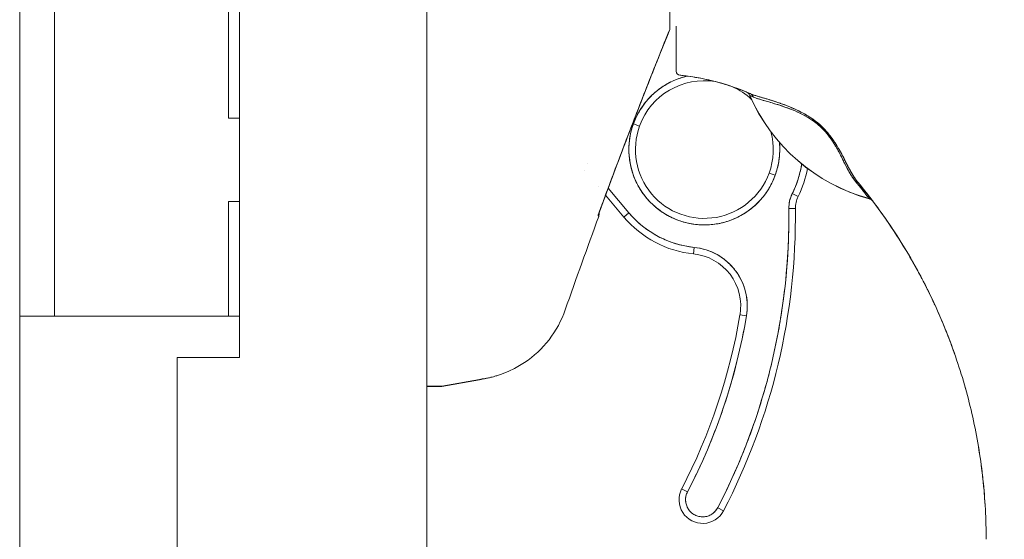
# Model space of a CAD drawing. Header units: inches. Extents: x 15 to 357, y 5 to 227.
# Tile 5 of 107: x 40.71 to 43.67, y 138.26 to 139.82. Entities that reach past the tile are written whole.
import ezdxf

# ---------------------------------------------------------------- set-up
doc = ezdxf.new("R2010")
doc.units = ezdxf.units.IN
doc.header["$LTSCALE"] = 22
doc.header["$MEASUREMENT"] = 0
doc.layers.get('0').update_dxf_attribs({"lineweight": 0})
doc.layers.add('Dimension (ANSI)', color=7, linetype='Continuous', lineweight=5)
doc.layers.add('Visible (ANSI)', color=7, linetype='Continuous', lineweight=5)
doc.styles.add('ROMANS', font='tahoma.ttf')
doc.dimstyles.new('Default (ANSI)', dxfattribs={"dimscale": 22, "dimtxt": 0.07, "dimasz": 0.07, "dimexe": 0.125, "dimexo": 0.0625, "dimgap": 0.031496, "dimtad": 0, "dimtih": 1, "dimtoh": 1, "dimrnd": 1e-08, "dimzin": 0, "dimdsep": 46, "dimtxsty": 'ROMANS', "dimblk": 'Filled-1', "dimcen": 0.09, "dimdle": 0.393701, "dimclrd": 256, "dimclre": 256, "dimclrt": 256, "dimadec": 0, "dimazin": 0, "dimtfac": 0.928571, "dimtofl": 0, "dimtmove": 0, "dimatfit": 3, "dimfxl": 1, "dimtolj": 1, "dimtzin": 0, "dimlwd": -1, "dimlwe": -1, "dimarcsym": 0})

# ---------------------------------------------------------------- blocks, each defined once
blk = doc.blocks.new('Filled-1')
at = {"color": 0}
for p, q in [((0, 0), (-1, 0.1786)), ((-1, 0.1786), (-1, -0.1786)), ((-1, 0), (0, 0)), ((-1, -0.1786), (0, 0))]:
    blk.add_line(p, q, dxfattribs=at)
at = {"color": 0, "flags": 128}
blk.add_lwpolyline([(-1, -0.1786), (0, 0), (-1, 0.1786), (-1, -0.1786)], dxfattribs=at)
at = {"color": 0}
blk.add_solid([(-1, -0.1786), (0, 0), (-1, 0.1786), (-1, -0.1786)], dxfattribs=at)
blk = doc.blocks.new('*D40')
at = {"layer": 'Defpoints', "color": 0, "transparency": 16777216}
for p in [(41.2436, 140.676), (47.9398, 140.676), (41.2436, 119.1135)]:
    blk.add_point(p, dxfattribs=at)
at = {"layer": 'Dimension (ANSI)', "transparency": 16777216}
for p, q in [((42.6186, 140.676), (50.6898, 140.676)), ((47.9398, 139.136), (47.9398, 132.6571)), ((47.9398, 120.6535), (47.9398, 127.1325)), ((42.6186, 119.1135), (50.6898, 119.1135))]:
    blk.add_line(p, q, dxfattribs=at)
at = {"layer": 'Dimension (ANSI)', "transparency": 16777216, "xscale": 1.54000000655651, "yscale": 1.54000000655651, "zscale": 1.54000000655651}
for p, rotation in [((47.9398, 140.676), 90), ((47.9398, 119.1135), 270)]:
    blk.add_blockref('Filled-1', p, dxfattribs=dict(at, rotation=rotation))
at = {"layer": 'Dimension (ANSI)', "transparency": 16777216, "insert": (47.9398, 129.8948), "char_height": 1.54, "attachment_point": 5, "style": 'ROMANS'}
blk.add_mtext('\\A1;\\fTahoma|b0|i0;\\H1.5400;21.56\\P\\fTahoma|b0|i0;\\H1.5400;TYP.', dxfattribs=at)

msp = doc.modelspace()

# ---------------------------------------------------------------- linework, layer by layer
at = {"layer": 'Visible (ANSI)'}
for p, q in [((41.9346, 166.1209), (41.9346, 115.2311)), ((41.3721, 142.551), (41.3721, 138.801)), ((40.7124, 139.051), (40.7124, 142.301)), ((40.8164, 139.051), (40.8164, 142.301)), ((42.663, 140.3173), (42.663, 139.786)), ((41.3386, 139.8635), (41.3386, 139.5198)), ((42.663, 139.786), (42.663, 139.7858)), ((42.903, 139.5885), (42.903, 139.5883)), ((43.0668, 139.5284), (43.0668, 139.5284)), ((43.0668, 139.5284), (43.0668, 139.5284)), ((43.067, 139.533), (43.067, 139.533)), ((43.067, 139.533), (43.067, 139.533)), ((41.3721, 139.5198), (41.3386, 139.5198)), ((42.5541, 139.5031), (42.5726, 139.4964)), ((42.5726, 139.4964), (42.5541, 139.5031)), ((43.0862, 139.5214), (43.0862, 139.5214)), ((43.0862, 139.5214), (43.0862, 139.5214)), ((42.4155, 139.3849), (42.4155, 139.385)), ((42.4155, 139.385), (42.4155, 139.3849)), ((42.4084, 139.3628), (42.4083, 139.3629)), ((42.9611, 139.3552), (42.9796, 139.3485)), ((42.9796, 139.3485), (42.9611, 139.3552)), ((42.4499, 139.3134), (42.4499, 139.3134)), ((42.5257, 139.2232), (42.4705, 139.2889)), ((42.5408, 139.2358), (42.4784, 139.3101)), ((42.4784, 139.3101), (42.5408, 139.2358)), ((43.0485, 139.2848), (43.0309, 139.2936)), ((43.0309, 139.2936), (43.0485, 139.2848)), ((41.3386, 139.2698), (41.3721, 139.2698)), ((41.3386, 139.2698), (41.3386, 138.926)), ((42.5257, 139.2232), (42.5408, 139.2358)), ((42.5408, 139.2358), (42.5257, 139.2232)), ((43.0402, 139.2485), (43.0205, 139.2483)), ((43.0205, 139.2483), (43.0402, 139.2485)), ((42.7347, 139.1125), (42.7367, 139.132)), ((42.7367, 139.132), (42.7347, 139.1125)), ((40.7124, 138.9262), (40.7124, 139.051)), ((40.8164, 139.051), (40.8164, 138.926)), ((40.7124, 138.9262), (40.7124, 120.8633)), ((40.7124, 138.926), (40.8164, 138.926)), ((40.8789, 138.926), (40.8164, 138.926)), ((41.3386, 138.926), (40.8789, 138.926)), ((41.3386, 138.926), (41.3721, 138.926)), ((42.874, 138.9296), (42.8934, 138.9264)), ((42.8934, 138.9264), (42.874, 138.9296)), ((41.1846, 138.801), (41.1846, 120.9885)), ((41.3721, 138.801), (41.1846, 138.801)), ((41.9793, 138.7159), (42.0925, 138.7358)), ((42.0925, 138.7358), (41.9793, 138.7159)), ((41.9793, 138.7149), (42.0925, 138.7349)), ((42.0925, 138.7349), (41.9793, 138.7149)), ((41.9346, 138.7159), (41.9782, 138.7159)), ((41.9782, 138.7159), (41.9346, 138.7159)), ((41.9346, 138.7149), (41.9782, 138.7149)), ((41.9782, 138.7149), (41.9346, 138.7149)), ((41.9793, 138.7159), (41.9793, 138.7149)), ((41.9793, 138.7149), (41.9793, 138.7159)), ((42.6989, 138.4069), (42.7164, 138.3979)), ((42.7164, 138.3979), (42.6989, 138.4069)), ((42.8247, 138.3416), (42.8072, 138.3506)), ((42.8072, 138.3506), (42.8247, 138.3416))]:
    msp.add_line(p, q, dxfattribs=at)
for centre, radius, start, end in [((42.7669, 139.4258), 0.2264, 103.044, 160.033), ((42.6945, 139.6607), 0.0118, 179.9998, 264.1615), ((42.7668, 139.4258), 0.2263, 103.0434, 103.0436), ((42.7669, 139.4258), 0.2067, 80.6544, 160.033), ((42.7669, 139.4258), 0.2067, 46.794, 65.7233), ((42.8846, 139.5803), 0.0201, 23.6684, 67.1632), ((42.8847, 139.5803), 0.0201, 23.6872, 67.4494), ((43.4078, 139.8096), 0.5512, 203.6748, 254.6399), ((42.7669, 139.4258), 0.2264, 44.9652, 44.9655), ((42.7669, 139.4258), 0.2264, 41.3876, 41.3991), ((42.7669, 139.4258), 0.2264, 160.033, 340.033), ((42.7669, 139.4258), 0.2067, 160.033, 340.033), ((42.7669, 139.4258), 0.2067, 340.033, 15.042), ((42.7669, 139.4258), 0.2264, 340.033, 5.5293), ((42.7669, 139.4258), 0.2953, 333.4032, 351.6402), ((42.7669, 139.4258), 0.3149, 333.4013, 349.6154), ((42.7669, 139.4258), 0.315, 333.4032, 349.6151), ((43.1189, 139.2495), 0.0984, 153.4032, 180.7341), ((43.1189, 139.2495), 0.0787, 153.4032, 180.7341), ((43.1189, 139.2495), 0.0787, 153.4032, 180.7341), ((43.2565, 139.2588), 0.0201, 37.0492, 74.6399), ((42.7669, 139.4258), 0.2953, 220.033, 264.1461), ((41.1269, 139.224), 1.8937, 332.5366, 0.7341), ((41.1269, 139.224), 1.9134, 332.5366, 0.7341), ((41.1269, 139.224), 1.9134, 332.5366, 0.7341), ((57.2243, 133.773), 15.748, 159.74434, 160.82859), ((42.7669, 139.4258), 0.315, 220.033, 264.1461), ((42.7187, 138.9558), 0.1575, 350.4361, 84.1461), ((42.7187, 138.9558), 0.1772, 350.4361, 84.1461), ((41.1269, 139.224), 1.7717, 332.5366, 350.4361), ((41.1269, 139.224), 1.7913, 332.5366, 350.4361), ((42.7618, 138.3743), 0.0709, 152.5366, 332.5366), ((42.7618, 138.3743), 0.0512, 152.5366, 332.5366), ((41.9257, 138.2556), 1.687, 360, 0.6387)]:
    msp.add_arc(centre, radius, start, end, dxfattribs=at)
for centre, major_axis, ratio, start_param, end_param in [((42.663, 139.7916), (0.00004, 0.00573), 0.00041, 2.927881, 3.141246), ((42.6842, 139.6328), (-0.1269, 0.012), 0.132886, 4.605159, 4.653284), ((44.2176, 139.0507), (-1.3253, 0.5482), 0.00001, 6.271236, 6.274861), ((42.8847, 139.5803), (0.0077, 0.0185), 0.999933, 5.519384, 6.283185), ((44.3432, 139.064), (-1.4402, 0.5244), 0.00001, 6.27208, 6.283193), ((43.4078, 139.8098), (0.5512, 0), 0.9998, 3.555085, 4.443895), ((43.4078, 139.8098), (-0.5512, 0), 0.9998, 0.413493, 1.302303), ((42.8963, 139.5753), (0.008, 0.0184), 0.957286, 5.520704, 6.282764), ((42.8963, 139.5753), (0.008, 0.0184), 0.957286, 5.520703, 6.282762), ((43.1287, 139.4573), (-0.0159, -0.0123), 0.236605, 3.562809, 3.880149), ((43.1287, 139.4573), (0.0159, 0.0123), 0.236623, 0.420958, 0.738353), ((43.2139, 139.3128), (0.0155, 0.0127), 0.762679, 0.000601, 0.630131), ((43.2139, 139.3128), (0.0155, 0.0127), 0.76268, 0.000589, 0.630116), ((43.2562, 139.2591), (0.016, 0.0121), 0.999499, 0, 0.655668), ((43.2562, 139.2591), (0.0053, 0.0194), 0.999871, 5.635986, 6.283185), ((42.8192, 139.8726), (0.4425, -0.5945), 0.00001, 6.283119, 6.314472), ((43.2562, 139.2591), (0.016, 0.0121), 0.999499, 0, 0.655638), ((42.8192, 139.8729), (0.4425, -0.5948), 0.00001, 6.251842, 6.283185), ((43.3074, 139.2211), (0.0246, -0.0351), 0.025245, 1.459687, 1.548313)]:
    msp.add_ellipse(centre, major_axis=major_axis, ratio=ratio, start_param=start_param, end_param=end_param, dxfattribs=at)
for points, knots in [([(42.663, 139.786), (42.663, 139.7951), (42.663, 139.808), (42.663, 139.8248), (42.663, 139.8415), (42.663, 139.8622), (42.663, 139.8863), (42.663, 139.9104), (42.663, 139.9379), (42.663, 139.9687), (42.663, 139.9994), (42.663, 140.0333), (42.663, 140.0699), (42.663, 140.1065), (42.663, 140.1459), (42.663, 140.1872), (42.663, 140.2285), (42.663, 140.2718), (42.663, 140.3173)], [0, 0, 0, 0, 0.166667, 0.166667, 0.166667, 0.333333, 0.333333, 0.333333, 0.5, 0.5, 0.5, 0.666667, 0.666667, 0.666667, 0.833333, 0.833333, 0.833333, 1, 1, 1, 1]), ([(42.6827, 139.7221), (42.6827, 139.7221), (42.6827, 139.7221), (42.6827, 139.7221), (42.6827, 139.7234), (42.6827, 139.7248), (42.6827, 139.7262), (42.6827, 139.7298), (42.6827, 139.7335), (42.6827, 139.7373), (42.6827, 139.7417), (42.6827, 139.7462), (42.6827, 139.7509), (42.6827, 139.7563), (42.6827, 139.7619), (42.6827, 139.7677), (42.6827, 139.7736), (42.6827, 139.7797), (42.6827, 139.7859), (42.6827, 139.7893), (42.6827, 139.7926), (42.6827, 139.7961), (42.6827, 139.7961), (42.6827, 139.7961), (42.6827, 139.7961)], [0.25, 0.25, 0.25, 0.25, 0.25, 0.25, 0.25, 0.2583148, 0.2583148, 0.2583148, 0.279758, 0.279758, 0.279758, 0.3040057, 0.3040057, 0.3040057, 0.3316449, 0.3316449, 0.3316449, 0.3599699, 0.3599699, 0.3599699, 0.375, 0.375, 0.375, 0.375, 0.375, 0.375, 0.375]), ([(42.6827, 139.7961), (42.6827, 139.7801), (42.6827, 139.7653), (42.6827, 139.7523), (42.6827, 139.7409), (42.6827, 139.7309), (42.6827, 139.722)], [0.6002833, 0.6002833, 0.6002833, 0.6002833, 0.6666667, 0.6666667, 0.6666667, 0.7252003, 0.7252003, 0.7252003, 0.7252003]), ([(42.4481, 139.2282), (42.4651, 139.2747), (42.4824, 139.3211), (42.4998, 139.3674), (42.5248, 139.434), (42.5502, 139.5005), (42.576, 139.5668), (42.5994, 139.6267), (42.623, 139.6864), (42.6469, 139.7461), (42.6523, 139.7594), (42.6576, 139.7727), (42.663, 139.786)], [0, 0, 0, 0, 0.248384, 0.248384, 0.248384, 0.605524, 0.605524, 0.605524, 0.928029, 0.928029, 0.928029, 1, 1, 1, 1]), ([(42.4481, 139.2282), (42.4734, 139.2974), (42.4984, 139.3641), (42.5228, 139.4284), (42.5472, 139.4927), (42.5712, 139.5545), (42.5946, 139.6141), (42.6179, 139.6737), (42.6408, 139.731), (42.663, 139.786)], [0, 0, 0, 0, 0.333333, 0.333333, 0.333333, 0.666667, 0.666667, 0.666667, 1, 1, 1, 1]), ([(42.6827, 139.6607), (42.6827, 139.661), (42.6827, 139.675), (42.6827, 139.7096), (42.6827, 139.7156), (42.6827, 139.7221)], [0.0001038, 0.0001038, 0.0001038, 0.0001038, 0.6168582, 0.6168582, 0.7332119, 0.7332119, 0.7332119, 0.7332119]), ([(42.5541, 139.5031), (42.5589, 139.5163), (42.5648, 139.5288), (42.5719, 139.5408), (42.5789, 139.5528), (42.5872, 139.5642), (42.5963, 139.5747), (42.6055, 139.5852), (42.6157, 139.5948), (42.6266, 139.6035), (42.6375, 139.6121), (42.6493, 139.6197), (42.6616, 139.6262), (42.674, 139.6327), (42.6869, 139.638), (42.7003, 139.6421), (42.7054, 139.6437), (42.7106, 139.6451), (42.7158, 139.6463)], [0, 0, 0, 0, 0.0588235, 0.0588235, 0.0588235, 0.1176471, 0.1176471, 0.1176471, 0.1764706, 0.1764706, 0.1764706, 0.2352941, 0.2352941, 0.2352941, 0.2941176, 0.2941176, 0.2941176, 0.3166736, 0.3166736, 0.3166736, 0.3166736]), ([(42.6993, 139.6483), (42.7343, 139.6445), (42.7692, 139.638), (42.8035, 139.6289), (42.8378, 139.6198), (42.8715, 139.6081), (42.9043, 139.5937)], [0, 0, 0, 0, 0.5, 0.5, 0.5, 1, 1, 1, 1]), ([(42.9043, 139.5937), (42.9039, 139.5939), (42.9034, 139.5941), (42.9029, 139.5943), (42.883, 139.603), (42.8627, 139.6107), (42.8422, 139.6174), (42.8217, 139.6242), (42.8009, 139.6299), (42.78, 139.6347), (42.759, 139.6395), (42.7379, 139.6433), (42.7167, 139.6462), (42.7109, 139.647), (42.7051, 139.6477), (42.6993, 139.6483)], [0, 0, 0, 0, 0.007361, 0.007361, 0.007361, 0.310645, 0.310645, 0.310645, 0.613929, 0.613929, 0.613929, 0.917213, 0.917213, 0.917213, 1, 1, 1, 1]), ([(42.9043, 139.5937), (42.902, 139.5947), (42.9, 139.5956), (42.8983, 139.5963), (42.8966, 139.597), (42.8952, 139.5976), (42.8943, 139.598), (42.8942, 139.598), (42.8942, 139.5981), (42.8941, 139.5981), (42.8931, 139.5985), (42.8926, 139.5987), (42.8924, 139.5988)], [0, 0, 0, 0, 0.333333, 0.333333, 0.333333, 0.652656, 0.652656, 0.652656, 0.666667, 0.666667, 0.666667, 1, 1, 1, 1]), ([(42.9031, 139.5883), (42.9031, 139.5883), (42.9034, 139.5882), (42.9039, 139.5879), (42.9047, 139.5876), (42.9059, 139.5871), (42.9076, 139.5863), (42.9094, 139.5855), (42.9116, 139.5845), (42.9143, 139.5833)], [0, 0, 0, 0, 0.250608, 0.250608, 0.250608, 0.616926, 0.616926, 0.616926, 1, 1, 1, 1]), ([(42.9031, 139.5883), (42.9031, 139.5883), (42.9036, 139.5881), (42.9045, 139.5877), (42.9053, 139.5873), (42.9066, 139.5867), (42.9083, 139.586), (42.9099, 139.5853), (42.9119, 139.5844), (42.9143, 139.5833)], [0, 0, 0, 0, 0.333333, 0.333333, 0.333333, 0.666667, 0.666667, 0.666667, 1, 1, 1, 1]), ([(43.142, 139.4701), (43.1357, 139.4783), (43.1285, 139.4864), (43.1203, 139.4942), (43.1122, 139.502), (43.1031, 139.5097), (43.0932, 139.5167), (43.0928, 139.517), (43.0923, 139.5173), (43.0919, 139.5176), (43.0824, 139.5242), (43.0722, 139.5303), (43.0615, 139.5359), (43.0601, 139.5367), (43.0587, 139.5374), (43.0572, 139.5382), (43.0485, 139.5426), (43.0396, 139.5468), (43.0305, 139.5507), (43.0294, 139.5512), (43.0282, 139.5517), (43.0271, 139.5522), (43.025, 139.5531), (43.0229, 139.554), (43.0208, 139.5549), (43.0111, 139.5588), (43.0014, 139.5624), (42.9918, 139.5658), (42.9915, 139.5659), (42.9912, 139.566), (42.991, 139.5661), (42.9828, 139.5689), (42.9747, 139.5715), (42.9668, 139.574), (42.9663, 139.5741), (42.9659, 139.5742), (42.9655, 139.5744), (42.9628, 139.5752), (42.9601, 139.576), (42.9575, 139.5768), (42.9541, 139.5778), (42.9508, 139.5788), (42.9475, 139.5797), (42.9421, 139.5813), (42.937, 139.5828), (42.9322, 139.5842), (42.9302, 139.5848), (42.9283, 139.5854), (42.9264, 139.5859), (42.9243, 139.5866), (42.9223, 139.5872), (42.9204, 139.5878), (42.9141, 139.5898), (42.9088, 139.5918), (42.9043, 139.5937)], [0, 0, 0, 0, 0.125, 0.125, 0.125, 0.25, 0.25, 0.25, 0.255535, 0.255535, 0.255535, 0.375, 0.375, 0.375, 0.39094, 0.39094, 0.39094, 0.487767, 0.487767, 0.487767, 0.5, 0.5, 0.5, 0.522422, 0.522422, 0.522422, 0.625, 0.625, 0.625, 0.628055, 0.628055, 0.628055, 0.715688, 0.715688, 0.715688, 0.720466, 0.720466, 0.720466, 0.75, 0.75, 0.75, 0.787783, 0.787783, 0.787783, 0.849243, 0.849243, 0.849243, 0.875, 0.875, 0.875, 0.903965, 0.903965, 0.903965, 1, 1, 1, 1]), ([(43.142, 139.4701), (43.1361, 139.4776), (43.1295, 139.485), (43.1226, 139.492), (43.1213, 139.4932), (43.1201, 139.4944), (43.1188, 139.4956), (43.1116, 139.5025), (43.1041, 139.5088), (43.096, 139.5147), (43.0947, 139.5156), (43.0934, 139.5165), (43.0921, 139.5174), (43.0848, 139.5225), (43.077, 139.5273), (43.069, 139.5319), (43.0664, 139.5333), (43.0639, 139.5347), (43.0613, 139.536), (43.0556, 139.5391), (43.0497, 139.542), (43.0438, 139.5448), (43.0385, 139.5472), (43.0333, 139.5496), (43.028, 139.5519), (43.0253, 139.553), (43.0227, 139.5541), (43.0201, 139.5551), (43.0118, 139.5585), (43.0036, 139.5616), (42.9954, 139.5645), (42.9948, 139.5647), (42.9943, 139.5649), (42.9937, 139.5651), (42.9859, 139.5679), (42.9781, 139.5704), (42.9705, 139.5728), (42.967, 139.5739), (42.9636, 139.5749), (42.9603, 139.5759), (42.9567, 139.577), (42.9531, 139.5781), (42.9496, 139.5791), (42.9441, 139.5807), (42.9388, 139.5823), (42.9336, 139.5838), (42.9323, 139.5842), (42.9309, 139.5846), (42.9296, 139.585), (42.9267, 139.5858), (42.9239, 139.5867), (42.9212, 139.5876), (42.9179, 139.5886), (42.9147, 139.5897), (42.9116, 139.5908), (42.9091, 139.5918), (42.9066, 139.5927), (42.9043, 139.5937)], [0, 0, 0, 0, 0.106229, 0.106229, 0.106229, 0.125, 0.125, 0.125, 0.232823, 0.232823, 0.232823, 0.25, 0.25, 0.25, 0.345204, 0.345204, 0.345204, 0.375, 0.375, 0.375, 0.441581, 0.441581, 0.441581, 0.5, 0.5, 0.5, 0.528868, 0.528868, 0.528868, 0.618969, 0.618969, 0.618969, 0.625, 0.625, 0.625, 0.711204, 0.711204, 0.711204, 0.75, 0.75, 0.75, 0.791698, 0.791698, 0.791698, 0.857612, 0.857612, 0.857612, 0.875, 0.875, 0.875, 0.912763, 0.912763, 0.912763, 0.959824, 0.959824, 0.959824, 1, 1, 1, 1]), ([(42.9143, 139.5833), (42.9163, 139.5824), (42.9185, 139.5815), (42.9209, 139.5806), (42.9236, 139.5796), (42.9265, 139.5786), (42.9297, 139.5776), (42.9333, 139.5765), (42.9371, 139.5753), (42.9412, 139.5742), (42.9437, 139.5734), (42.9463, 139.5727), (42.9489, 139.5719), (42.9513, 139.5713), (42.9537, 139.5706), (42.9562, 139.5699), (42.9623, 139.5681), (42.9688, 139.5662), (42.9758, 139.5641), (42.9831, 139.5619), (42.9909, 139.5595), (42.9993, 139.5567), (43, 139.5565), (43.0008, 139.5562), (43.0016, 139.5559), (43.0084, 139.5537), (43.0154, 139.5512), (43.0227, 139.5484), (43.0299, 139.5456), (43.0375, 139.5425), (43.0452, 139.539), (43.053, 139.5354), (43.0611, 139.5315), (43.0693, 139.527), (43.0694, 139.527), (43.0696, 139.5269), (43.0698, 139.5268), (43.0781, 139.5221), (43.0867, 139.517), (43.095, 139.5111), (43.0989, 139.5083), (43.1027, 139.5053), (43.1065, 139.5022), (43.1112, 139.4983), (43.1158, 139.4941), (43.1202, 139.4897), (43.1268, 139.4832), (43.1329, 139.4761), (43.1385, 139.4689)], [0, 0, 0, 0, 0.060401, 0.060401, 0.060401, 0.128439, 0.128439, 0.128439, 0.204371, 0.204371, 0.204371, 0.25, 0.25, 0.25, 0.289854, 0.289854, 0.289854, 0.38726, 0.38726, 0.38726, 0.490155, 0.490155, 0.490155, 0.5, 0.5, 0.5, 0.582487, 0.582487, 0.582487, 0.665027, 0.665027, 0.665027, 0.748353, 0.748353, 0.748353, 0.75, 0.75, 0.75, 0.835339, 0.835339, 0.835339, 0.875, 0.875, 0.875, 0.925032, 0.925032, 0.925032, 1, 1, 1, 1]), ([(42.9143, 139.5833), (42.918, 139.5817), (42.9226, 139.5799), (42.9285, 139.578), (42.9343, 139.5761), (42.9413, 139.5741), (42.9497, 139.5717), (42.9581, 139.5693), (42.968, 139.5666), (42.978, 139.5635), (42.9881, 139.5605), (42.9983, 139.5572), (43.0086, 139.5535), (43.0188, 139.5498), (43.0291, 139.5458), (43.0392, 139.5415), (43.0494, 139.5371), (43.0593, 139.5324), (43.0689, 139.5272), (43.0785, 139.5221), (43.0877, 139.5164), (43.0962, 139.5102), (43.1048, 139.504), (43.1126, 139.4972), (43.1197, 139.4903), (43.1268, 139.4834), (43.133, 139.4763), (43.1385, 139.4689)], [0, 0, 0, 0, 0.111111, 0.111111, 0.111111, 0.222222, 0.222222, 0.222222, 0.333333, 0.333333, 0.333333, 0.444444, 0.444444, 0.444444, 0.555556, 0.555556, 0.555556, 0.666667, 0.666667, 0.666667, 0.777778, 0.777778, 0.777778, 0.888889, 0.888889, 0.888889, 1, 1, 1, 1]), ([(42.9796, 139.3485), (42.9748, 139.3353), (42.9689, 139.3227), (42.9618, 139.3107), (42.9548, 139.2988), (42.9466, 139.2874), (42.9374, 139.2769), (42.9282, 139.2664), (42.9181, 139.2567), (42.9071, 139.2481), (42.8962, 139.2395), (42.8844, 139.2318), (42.8721, 139.2253), (42.8597, 139.2189), (42.8468, 139.2135), (42.8334, 139.2094), (42.8201, 139.2053), (42.8064, 139.2024), (42.7925, 139.2009), (42.7787, 139.1993), (42.7647, 139.199), (42.7508, 139.2), (42.7368, 139.201), (42.723, 139.2032), (42.7095, 139.2068), (42.696, 139.2103), (42.6829, 139.2151), (42.6703, 139.221), (42.6576, 139.227), (42.6456, 139.2341), (42.6343, 139.2423), (42.623, 139.2505), (42.6124, 139.2597), (42.6028, 139.2698), (42.5932, 139.2799), (42.5845, 139.2909), (42.5769, 139.3026), (42.5693, 139.3143), (42.5628, 139.3267), (42.5575, 139.3396), (42.5522, 139.3525), (42.5481, 139.3659), (42.5453, 139.3796), (42.5424, 139.3932), (42.5408, 139.4071), (42.5405, 139.4211), (42.5402, 139.435), (42.5413, 139.449), (42.5435, 139.4627), (42.5458, 139.4764), (42.5493, 139.4898), (42.5541, 139.5031)], [0, 0, 0, 0, 0.058824, 0.058824, 0.058824, 0.117647, 0.117647, 0.117647, 0.176471, 0.176471, 0.176471, 0.235294, 0.235294, 0.235294, 0.294118, 0.294118, 0.294118, 0.352941, 0.352941, 0.352941, 0.411765, 0.411765, 0.411765, 0.470588, 0.470588, 0.470588, 0.529412, 0.529412, 0.529412, 0.588235, 0.588235, 0.588235, 0.647059, 0.647059, 0.647059, 0.705882, 0.705882, 0.705882, 0.764706, 0.764706, 0.764706, 0.823529, 0.823529, 0.823529, 0.882353, 0.882353, 0.882353, 0.941176, 0.941176, 0.941176, 1, 1, 1, 1]), ([(43.1385, 139.4689), (43.1446, 139.461), (43.1502, 139.453), (43.1553, 139.445), (43.1618, 139.4347), (43.1675, 139.4247), (43.1726, 139.415), (43.1768, 139.4069), (43.1806, 139.3991), (43.1843, 139.3916), (43.1854, 139.3894), (43.1865, 139.3872), (43.1876, 139.3851), (43.1925, 139.3751), (43.1973, 139.3658), (43.2023, 139.357), (43.2079, 139.3474), (43.2139, 139.3384), (43.2208, 139.33)], [0, 0, 0, 0, 0.148428, 0.148428, 0.148428, 0.340764, 0.340764, 0.340764, 0.5, 0.5, 0.5, 0.546721, 0.546721, 0.546721, 0.762825, 0.762825, 0.762825, 1, 1, 1, 1]), ([(43.1385, 139.4689), (43.1466, 139.4584), (43.1542, 139.4472), (43.1612, 139.4355), (43.1682, 139.4239), (43.1746, 139.4117), (43.1805, 139.3996), (43.1863, 139.3876), (43.1917, 139.3757), (43.1982, 139.364), (43.2048, 139.3523), (43.2124, 139.3408), (43.2208, 139.33)], [0, 0, 0, 0, 0.25, 0.25, 0.25, 0.5, 0.5, 0.5, 0.75, 0.75, 0.75, 1, 1, 1, 1]), ([(43.2295, 139.3255), (43.2271, 139.3284), (43.2249, 139.3313), (43.2227, 139.3342), (43.2203, 139.3375), (43.218, 139.3408), (43.2158, 139.3442), (43.2137, 139.3474), (43.2117, 139.3507), (43.2098, 139.3539), (43.2096, 139.3542), (43.2094, 139.3546), (43.2091, 139.355), (43.2068, 139.3589), (43.2046, 139.3628), (43.2025, 139.3668), (43.2001, 139.3712), (43.1978, 139.3756), (43.1956, 139.38), (43.195, 139.3811), (43.1945, 139.3821), (43.194, 139.3831), (43.192, 139.3872), (43.1899, 139.3913), (43.1879, 139.3953), (43.1867, 139.3977), (43.1856, 139.4), (43.1844, 139.4023), (43.1827, 139.4056), (43.1809, 139.409), (43.1792, 139.4123), (43.1788, 139.413), (43.1785, 139.4136), (43.1781, 139.4142), (43.1734, 139.423), (43.1683, 139.4318), (43.1628, 139.4406), (43.1626, 139.4408), (43.1625, 139.441), (43.1624, 139.4412), (43.1563, 139.4508), (43.1495, 139.4606), (43.142, 139.4701)], [0, 0, 0, 0, 0.062727, 0.062727, 0.062727, 0.133158, 0.133158, 0.133158, 0.2, 0.2, 0.2, 0.2074, 0.2074, 0.2074, 0.288525, 0.288525, 0.288525, 0.378924, 0.378924, 0.378924, 0.4, 0.4, 0.4, 0.483407, 0.483407, 0.483407, 0.530937, 0.530937, 0.530937, 0.6, 0.6, 0.6, 0.612912, 0.612912, 0.612912, 0.795849, 0.795849, 0.795849, 0.8, 0.8, 0.8, 1, 1, 1, 1]), ([(43.2295, 139.3255), (43.222, 139.3345), (43.2157, 139.3439), (43.21, 139.3535), (43.2084, 139.3562), (43.2069, 139.3588), (43.2054, 139.3615), (43.2015, 139.3685), (43.1979, 139.3755), (43.1943, 139.3826), (43.1916, 139.388), (43.1889, 139.3934), (43.1861, 139.3988), (43.1836, 139.4038), (43.181, 139.4088), (43.1784, 139.4138), (43.1744, 139.4212), (43.1701, 139.4286), (43.1657, 139.4359), (43.1638, 139.439), (43.1618, 139.4421), (43.1598, 139.4452), (43.1541, 139.4539), (43.1481, 139.4623), (43.142, 139.4701)], [0, 0, 0, 0, 0.195442, 0.195442, 0.195442, 0.25, 0.25, 0.25, 0.391676, 0.391676, 0.391676, 0.5, 0.5, 0.5, 0.599609, 0.599609, 0.599609, 0.75, 0.75, 0.75, 0.814803, 0.814803, 0.814803, 1, 1, 1, 1]), ([(42.9922, 139.4476), (42.9927, 139.4419), (42.9931, 139.4362), (42.9932, 139.4305), (42.9935, 139.4165), (42.9925, 139.4025), (42.9902, 139.3888), (42.9879, 139.3751), (42.9844, 139.3617), (42.9796, 139.3485)], [0.858267, 0.858267, 0.858267, 0.858267, 0.8823529, 0.8823529, 0.8823529, 0.9411765, 0.9411765, 0.9411765, 1, 1, 1, 1]), ([(43.0309, 139.2936), (43.0371, 139.3059), (43.0424, 139.3186), (43.0468, 139.3317), (43.0512, 139.3448), (43.0547, 139.3584), (43.0572, 139.372), (43.0579, 139.3756), (43.0585, 139.3792), (43.059, 139.3828)], [0, 0, 0, 0, 0.3333333, 0.3333333, 0.3333333, 0.6666667, 0.6666667, 0.6666667, 0.7549108, 0.7549108, 0.7549108, 0.7549108]), ([(43.2208, 139.33), (43.2299, 139.3189), (43.2376, 139.3093), (43.2437, 139.3016), (43.25, 139.2935), (43.2547, 139.2875), (43.2576, 139.2836), (43.2599, 139.2806), (43.2612, 139.2789), (43.2616, 139.2784)], [0, 0, 0, 0, 0.353142, 0.353142, 0.353142, 0.719555, 0.719555, 0.719555, 1, 1, 1, 1]), ([(43.2208, 139.33), (43.2291, 139.3199), (43.2362, 139.311), (43.2421, 139.3035), (43.248, 139.2961), (43.2527, 139.29), (43.256, 139.2857), (43.2593, 139.2815), (43.2611, 139.279), (43.2616, 139.2784)], [0, 0, 0, 0, 0.333333, 0.333333, 0.333333, 0.666667, 0.666667, 0.666667, 1, 1, 1, 1]), ([(43.2541, 139.2948), (43.2536, 139.2955), (43.253, 139.2962), (43.2524, 139.2969), (43.2507, 139.2991), (43.2488, 139.3015), (43.2469, 139.304), (43.2418, 139.3103), (43.2361, 139.3175), (43.2295, 139.3255)], [0.6360678, 0.6360678, 0.6360678, 0.6360678, 0.6666667, 0.6666667, 0.6666667, 0.7610071, 0.7610071, 0.7610071, 1, 1, 1, 1]), ([(43.2295, 139.3255), (43.2529, 139.297), (43.2753, 139.2678), (43.2967, 139.238), (43.3181, 139.2082), (43.3385, 139.1777), (43.3579, 139.1466), (43.3772, 139.1155), (43.3956, 139.0837), (43.413, 139.0512), (43.4304, 139.0187), (43.4468, 138.9856), (43.4622, 138.9516)], [0, 0, 0, 0, 0.25, 0.25, 0.25, 0.5, 0.5, 0.5, 0.75, 0.75, 0.75, 1, 1, 1, 1]), ([(43.4622, 138.9516), (43.4517, 138.9748), (43.4407, 138.9977), (43.4292, 139.0202), (43.4178, 139.0427), (43.4059, 139.0649), (43.3935, 139.0867), (43.3811, 139.1086), (43.3682, 139.1301), (43.3549, 139.1513), (43.3416, 139.1725), (43.3278, 139.1934), (43.3136, 139.2141), (43.2993, 139.2347), (43.2846, 139.255), (43.2694, 139.275), (43.2564, 139.292), (43.2431, 139.3089), (43.2295, 139.3255)], [0, 0, 0, 0, 0.17088, 0.17088, 0.17088, 0.34176, 0.34176, 0.34176, 0.51264, 0.51264, 0.51264, 0.68352, 0.68352, 0.68352, 0.8544, 0.8544, 0.8544, 1, 1, 1, 1]), ([(43.2723, 139.2712), (43.2719, 139.2717), (43.2705, 139.2735), (43.2681, 139.2766), (43.2676, 139.2773), (43.2671, 139.278), (43.2664, 139.2789), (43.2633, 139.2829), (43.259, 139.2886), (43.2535, 139.2955), (43.253, 139.2962), (43.2524, 139.2969), (43.2519, 139.2976), (43.2457, 139.3055), (43.2381, 139.3149), (43.2295, 139.3255)], [0, 0, 0, 0, 0.27332, 0.27332, 0.27332, 0.333333, 0.333333, 0.333333, 0.637277, 0.637277, 0.637277, 0.666667, 0.666667, 0.666667, 1, 1, 1, 1]), ([(43.0205, 139.2483), (43.0204, 139.2535), (43.0208, 139.2586), (43.0215, 139.2638), (43.0223, 139.269), (43.0235, 139.2741), (43.025, 139.2791), (43.0266, 139.2841), (43.0285, 139.2889), (43.0309, 139.2936)], [0, 0, 0, 0, 0.333333, 0.333333, 0.333333, 0.666667, 0.666667, 0.666667, 1, 1, 1, 1]), ([(43.2535, 139.289), (43.2532, 139.2894), (43.2529, 139.2898), (43.2526, 139.2902), (43.2497, 139.2939), (43.2461, 139.2985), (43.2418, 139.3039)], [0.4214835, 0.4214835, 0.4214835, 0.4214835, 0.4454827, 0.4454827, 0.4454827, 0.6820774, 0.6820774, 0.6820774, 0.6820774]), ([(43.2616, 139.2784), (43.2614, 139.2787), (43.2609, 139.2793), (43.2601, 139.2804), (43.2597, 139.2808), (43.2594, 139.2813), (43.259, 139.2819)], [0, 0, 0, 0, 0.1580503, 0.1580503, 0.1580503, 0.2210478, 0.2210478, 0.2210478, 0.2210478]), ([(43.2723, 139.2712), (43.2722, 139.2713), (43.2721, 139.2714), (43.272, 139.2715), (43.2714, 139.2723), (43.2701, 139.2741), (43.2679, 139.2769), (43.2677, 139.2772), (43.2675, 139.2774), (43.2673, 139.2777)], [0, 0, 0, 0, 0.0416914, 0.0416914, 0.0416914, 0.2881889, 0.2881889, 0.2881889, 0.3115918, 0.3115918, 0.3115918, 0.3115918]), ([(42.451, 139.2359), (42.451, 139.2354), (42.4511, 139.235), (42.4514, 139.2331), (42.4514, 139.2316), (42.4511, 139.2285), (42.4507, 139.2268), (42.4501, 139.2252)], [0.32752515, 0.32752515, 0.32752515, 0.32752515, 0.33181691, 0.33181691, 0.34387897, 0.34387897, 0.35702841, 0.35702841, 0.35702841, 0.35702841]), ([(42.5408, 139.2358), (42.5506, 139.2242), (42.5611, 139.2134), (42.5725, 139.2035), (42.5839, 139.1935), (42.5961, 139.1844), (42.609, 139.1763), (42.6218, 139.1681), (42.6353, 139.161), (42.6492, 139.155), (42.6632, 139.1489), (42.6776, 139.1439), (42.6922, 139.1401), (42.7069, 139.1363), (42.7217, 139.1336), (42.7367, 139.132)], [0, 0, 0, 0, 0.2, 0.2, 0.2, 0.4, 0.4, 0.4, 0.6, 0.6, 0.6, 0.8, 0.8, 0.8, 1, 1, 1, 1]), ([(42.8072, 138.3506), (42.8311, 138.3966), (42.8531, 138.4434), (42.8731, 138.4911), (42.8931, 138.5388), (42.9112, 138.5875), (42.9273, 138.6367), (42.9433, 138.686), (42.9574, 138.7359), (42.9694, 138.7863), (42.9813, 138.8366), (42.9912, 138.8875), (42.999, 138.9387), (43.0068, 138.9899), (43.0125, 139.0415), (43.0161, 139.0931), (43.0197, 139.1448), (43.0211, 139.1964), (43.0205, 139.2483)], [0, 0, 0, 0, 0.166667, 0.166667, 0.166667, 0.333333, 0.333333, 0.333333, 0.5, 0.5, 0.5, 0.666667, 0.666667, 0.666667, 0.833333, 0.833333, 0.833333, 1, 1, 1, 1]), ([(42.4501, 139.2252), (42.4501, 139.2252), (42.4501, 139.2252), (42.4501, 139.2252), (42.4501, 139.2253), (42.4495, 139.2263), (42.4481, 139.2282)], [0.4940315, 0.4940315, 0.4940315, 0.4940315, 0.5027333, 0.5027333, 0.5027333, 1, 1, 1, 1]), ([(42.4501, 139.2252), (42.4501, 139.2252), (42.4501, 139.2253), (42.4499, 139.2256), (42.4496, 139.226), (42.449, 139.2269), (42.4481, 139.2282)], [0.4940055, 0.4940055, 0.4940055, 0.4940055, 0.6666667, 0.6666667, 0.6666667, 1, 1, 1, 1]), ([(42.7367, 139.132), (42.7475, 139.1309), (42.7579, 139.1289), (42.7682, 139.1259), (42.7785, 139.1229), (42.7885, 139.119), (42.7982, 139.1141), (42.8078, 139.1093), (42.8169, 139.1036), (42.8255, 139.0972), (42.834, 139.0907), (42.842, 139.0834), (42.8493, 139.0755), (42.8565, 139.0676), (42.8631, 139.059), (42.8688, 139.0499), (42.8745, 139.0408), (42.8794, 139.0312), (42.8833, 139.0212), (42.8873, 139.0112), (42.8904, 139.0009), (42.8924, 138.9903), (42.8945, 138.9798), (42.8957, 138.969), (42.8958, 138.9583), (42.896, 138.9476), (42.8952, 138.937), (42.8934, 138.9264)], [0, 0, 0, 0, 0.111111, 0.111111, 0.111111, 0.222222, 0.222222, 0.222222, 0.333333, 0.333333, 0.333333, 0.444444, 0.444444, 0.444444, 0.555556, 0.555556, 0.555556, 0.666667, 0.666667, 0.666667, 0.777778, 0.777778, 0.777778, 0.888889, 0.888889, 0.888889, 1, 1, 1, 1]), ([(43.4622, 138.9516), (43.4599, 138.9568), (43.4575, 138.9619), (43.4552, 138.9668), (43.4493, 138.9797), (43.4435, 138.9915), (43.4382, 139.0024), (43.4322, 139.0144), (43.4267, 139.0251), (43.4217, 139.0348), (43.4204, 139.0373), (43.4191, 139.0397), (43.4179, 139.0421), (43.4162, 139.0453), (43.4146, 139.0483), (43.413, 139.0512), (43.409, 139.0588), (43.4053, 139.0656), (43.402, 139.0715)], [0, 0, 0, 0, 0.092109, 0.092109, 0.092109, 0.333333, 0.333333, 0.333333, 0.598198, 0.598198, 0.598198, 0.666667, 0.666667, 0.666667, 0.758413, 0.758413, 0.758413, 1, 1, 1, 1]), ([(42.3496, 138.9446), (42.3384, 138.9125), (42.3218, 138.8818), (42.2804, 138.8285), (42.2553, 138.8052), (42.2145, 138.7777), (42.2005, 138.7698), (42.1759, 138.7582), (42.165, 138.7538), (42.1515, 138.7491), (42.1477, 138.7479), (42.1402, 138.7456), (42.1368, 138.7446), (42.1309, 138.7431), (42.1286, 138.7425), (42.1232, 138.7411), (42.121, 138.7406), (42.1144, 138.7392), (42.1118, 138.7387), (42.1052, 138.7373), (42.1015, 138.7366), (42.0974, 138.7358)], [0.00002, 0.00002, 0.00002, 0.00002, 0.259449, 0.259449, 0.51406, 0.51406, 0.636496, 0.636496, 0.727809, 0.727809, 0.767402, 0.767402, 0.817457, 0.817457, 0.874513, 0.874513, 0.976095, 0.976095, 1.233366, 1.233366, 1.582835, 1.582835, 1.582835, 1.582835]), ([(43.6127, 138.2556), (43.6127, 138.2857), (43.6119, 138.3156), (43.6103, 138.3455), (43.6087, 138.3754), (43.6063, 138.4052), (43.6031, 138.4348), (43.5999, 138.4645), (43.596, 138.4941), (43.5912, 138.5235), (43.5865, 138.5529), (43.581, 138.5822), (43.5747, 138.6113), (43.5684, 138.6404), (43.5614, 138.6694), (43.5535, 138.6982), (43.5457, 138.7269), (43.5371, 138.7555), (43.5277, 138.7839), (43.5183, 138.8123), (43.5082, 138.8405), (43.4973, 138.8685), (43.4864, 138.8964), (43.4747, 138.9241), (43.4622, 138.9516)], [0, 0, 0, 0, 0.125, 0.125, 0.125, 0.25, 0.25, 0.25, 0.375, 0.375, 0.375, 0.5, 0.5, 0.5, 0.625, 0.625, 0.625, 0.75, 0.75, 0.75, 0.875, 0.875, 0.875, 1, 1, 1, 1]), ([(43.5199, 138.807), (43.5128, 138.8275), (43.5055, 138.8474), (43.4981, 138.8662), (43.4981, 138.8664), (43.498, 138.8666), (43.498, 138.8667), (43.486, 138.8975), (43.474, 138.9256), (43.4622, 138.9516)], [0.7701307, 0.7701307, 0.7701307, 0.7701307, 0.8571429, 0.8571429, 0.8571429, 0.8579239, 0.8579239, 0.8579239, 1, 1, 1, 1]), ([(43.4622, 138.9516), (43.4871, 138.8967), (43.509, 138.8407), (43.5277, 138.7839), (43.5465, 138.7271), (43.5621, 138.6695), (43.5747, 138.6113), (43.5873, 138.5531), (43.5968, 138.4942), (43.6031, 138.4348), (43.6095, 138.3755), (43.6127, 138.3157), (43.6127, 138.2556)], [0, 0, 0, 0, 0.25, 0.25, 0.25, 0.5, 0.5, 0.5, 0.75, 0.75, 0.75, 1, 1, 1, 1]), ([(42.8934, 138.9264), (42.8856, 138.8803), (42.8761, 138.8347), (42.8648, 138.7895), (42.8535, 138.7443), (42.8404, 138.6995), (42.8256, 138.6552), (42.8108, 138.6109), (42.7942, 138.5672), (42.776, 138.5243), (42.7578, 138.4814), (42.7379, 138.4393), (42.7164, 138.3979)], [0, 0, 0, 0, 0.25, 0.25, 0.25, 0.5, 0.5, 0.5, 0.75, 0.75, 0.75, 1, 1, 1, 1]), ([(42.0925, 138.7349), (42.0948, 138.7353), (42.0969, 138.7358), (42.0987, 138.7361), (42.1023, 138.7368), (42.1047, 138.7373), (42.1059, 138.7376), (42.1071, 138.7379), (42.1071, 138.738), (42.1058, 138.7378), (42.1046, 138.7377), (42.1022, 138.7373), (42.0986, 138.7368), (42.097, 138.7365), (42.0952, 138.7362), (42.0932, 138.7359), (42.093, 138.7359), (42.0927, 138.7358), (42.0925, 138.7358)], [0, 0, 0, 0, 0.125959, 0.125959, 0.125959, 0.375449, 0.375449, 0.375449, 0.627486, 0.627486, 0.627486, 0.876322, 0.876322, 0.876322, 0.986527, 0.986527, 0.986527, 1, 1, 1, 1]), ([(42.0925, 138.7358), (42.0988, 138.7368), (42.1031, 138.7375), (42.1052, 138.7378), (42.1074, 138.738), (42.1074, 138.7379), (42.1052, 138.7375), (42.1031, 138.737), (42.0988, 138.7361), (42.0925, 138.7349)], [0, 0, 0, 0, 0.333333, 0.333333, 0.333333, 0.666667, 0.666667, 0.666667, 1, 1, 1, 1]), ([(41.9793, 138.7159), (41.9793, 138.7159), (41.9792, 138.7159), (41.9791, 138.7159), (41.9791, 138.7159), (41.9789, 138.7159), (41.9788, 138.7159), (41.9786, 138.7159), (41.9784, 138.7159), (41.9782, 138.7159)], [0, 0, 0, 0, 0.333333, 0.333333, 0.333333, 0.666667, 0.666667, 0.666667, 1, 1, 1, 1]), ([(41.9793, 138.7159), (41.9793, 138.7159), (41.9792, 138.7159), (41.9791, 138.7159), (41.9791, 138.7159), (41.9789, 138.7159), (41.9788, 138.7159), (41.9786, 138.7159), (41.9784, 138.7159), (41.9782, 138.7159)], [0, 0, 0, 0, 0.333333, 0.333333, 0.333333, 0.666667, 0.666667, 0.666667, 1, 1, 1, 1]), ([(41.9782, 138.7149), (41.9784, 138.7149), (41.9786, 138.7149), (41.9788, 138.7149), (41.9789, 138.7149), (41.9791, 138.7149), (41.9791, 138.7149), (41.9792, 138.7149), (41.9793, 138.7149), (41.9793, 138.7149)], [0, 0, 0, 0, 0.333333, 0.333333, 0.333333, 0.666667, 0.666667, 0.666667, 1, 1, 1, 1]), ([(41.9782, 138.7149), (41.9784, 138.7149), (41.9786, 138.7149), (41.9788, 138.7149), (41.9789, 138.7149), (41.9791, 138.7149), (41.9791, 138.7149), (41.9792, 138.7149), (41.9793, 138.7149), (41.9793, 138.7149)], [0, 0, 0, 0, 0.333333, 0.333333, 0.333333, 0.666667, 0.666667, 0.666667, 1, 1, 1, 1]), ([(43.6097, 138.356), (43.6093, 138.3628), (43.6088, 138.3701), (43.6082, 138.378), (43.6075, 138.3876), (43.6067, 138.3981), (43.6056, 138.4093), (43.605, 138.4158), (43.6044, 138.4226), (43.6037, 138.4297), (43.6035, 138.4313), (43.6033, 138.433), (43.6031, 138.4347), (43.6022, 138.4436), (43.6011, 138.4528), (43.5999, 138.4624)], [0, 0, 0, 0, 0.0641332, 0.0641332, 0.0641332, 0.1428571, 0.1428571, 0.1428571, 0.1881437, 0.1881437, 0.1881437, 0.1988809, 0.1988809, 0.1988809, 0.2549932, 0.2549932, 0.2549932, 0.2549932]), ([(42.7164, 138.3979), (42.7143, 138.3938), (42.7128, 138.3897), (42.7119, 138.3853), (42.7109, 138.381), (42.7105, 138.3765), (42.7107, 138.372), (42.7109, 138.3676), (42.7117, 138.3631), (42.713, 138.3589), (42.7143, 138.3546), (42.7163, 138.3505), (42.7187, 138.3467), (42.7211, 138.343), (42.724, 138.3395), (42.7273, 138.3365), (42.7306, 138.3335), (42.7342, 138.3309), (42.7382, 138.3288), (42.7422, 138.3268), (42.7464, 138.3252), (42.7508, 138.3243), (42.7551, 138.3233), (42.7596, 138.3229), (42.7641, 138.3231), (42.7686, 138.3233), (42.773, 138.3241), (42.7773, 138.3255), (42.7815, 138.3268), (42.7856, 138.3287), (42.7894, 138.3311), (42.7931, 138.3335), (42.7966, 138.3365), (42.7996, 138.3397), (42.8026, 138.343), (42.8051, 138.3466), (42.8072, 138.3506)], [0, 0, 0, 0, 0.083333, 0.083333, 0.083333, 0.166667, 0.166667, 0.166667, 0.25, 0.25, 0.25, 0.333333, 0.333333, 0.333333, 0.416667, 0.416667, 0.416667, 0.5, 0.5, 0.5, 0.583333, 0.583333, 0.583333, 0.666667, 0.666667, 0.666667, 0.75, 0.75, 0.75, 0.833333, 0.833333, 0.833333, 0.916667, 0.916667, 0.916667, 1, 1, 1, 1])]:
    msp.add_open_spline(points, degree=3, knots=knots, dxfattribs=at)
for points in [[(42.663, 139.7858), (42.5886, 139.6015), (42.5169, 139.416), (42.4486, 139.2293)], [(42.6629, 139.7859), (42.6629, 139.7859), (42.6629, 139.7859), (42.6629, 139.7859)], [(42.6629, 139.7858), (42.6629, 139.7858), (42.6629, 139.7858), (42.6629, 139.7858)], [(42.7158, 139.6463), (42.7158, 139.6463), (42.7158, 139.6463), (42.7158, 139.6463)], [(42.927, 139.5858), (42.927, 139.5858), (42.927, 139.5858), (42.927, 139.5858)], [(42.9367, 139.5755), (42.9367, 139.5755), (42.9367, 139.5755), (42.9367, 139.5754)], [(42.4706, 139.2888), (42.4641, 139.2712), (42.4576, 139.2535), (42.451, 139.2356)], [(42.4486, 139.2293), (42.4484, 139.229), (42.4483, 139.2286), (42.4481, 139.2282)], [(42.4486, 139.2293), (42.4484, 139.229), (42.4483, 139.2286), (42.4481, 139.2282)], [(42.4482, 139.2281), (42.4482, 139.2281), (42.4482, 139.2281), (42.4482, 139.2281)], [(42.4483, 139.2281), (42.4482, 139.2281), (42.4482, 139.2281), (42.4482, 139.2281)], [(42.4482, 139.2281), (42.4482, 139.2281), (42.4482, 139.2281), (42.4482, 139.2281)], [(42.0974, 138.7358), (42.0957, 138.7355), (42.0941, 138.7352), (42.0925, 138.7349)]]:
    msp.add_open_spline(points, degree=3, dxfattribs=at)

# ---------------------------------------------------------------- dimensions: what is measured, and where the dimension line sits
at = {"layer": 'Dimension (ANSI)'}
dim = msp.add_linear_dim(base=(47.9398, 140.676), p1=(41.2436, 119.1135), p2=(41.2436, 140.676), angle=90, text='\\fTahoma|b0|i0;\\H1.5400;<>\\P\\fTahoma|b0|i0;\\H1.5400;TYP.', dimstyle='Default (ANSI)', override={"dimgap": 0.031496, "dimdec": 2, "dimtol": 0, "dimlim": 0, "dimtp": 0, "dimtm": 0, "dimtdec": 2, "dimatfit": 1}, dxfattribs=at)
dim.commit()
dim.dimension.update_dxf_attribs({"geometry": '*D40', "text_midpoint": (47.9398, 129.8948), "dimtype": 160})

doc.saveas('drawing.dxf')
